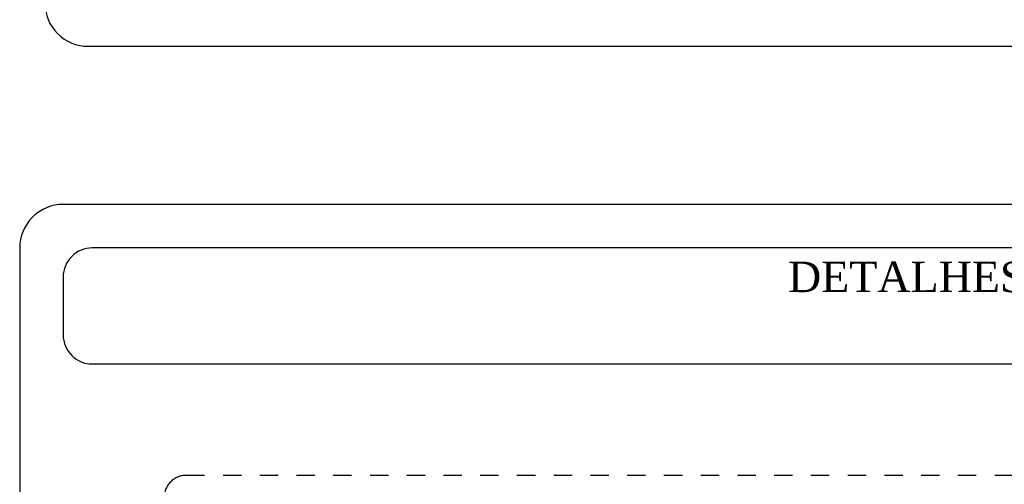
# Model space of a CAD drawing. Header units: millimetres. Extents: x 4476663 to 4477054, y -30323851 to -30323414.
# Tile 160 of 256: x 4476663.44 to 4476668.8, y -30323524.88 to -30323522.35. Entities that reach past the tile are written whole.
import ezdxf
from ezdxf.enums import TextEntityAlignment as Align

# ---------------------------------------------------------------- set-up
doc = ezdxf.new("R2010")
doc.units = ezdxf.units.MM
doc.linetypes.add('HIDDEN', pattern=[0.9525, 0.635, -0.3175])
for name, color, linetype in [('_BORDA-DETALHES', 1, 'Continuous'), ('_DETALHES', 250, 'Continuous'), ('_TITULO', 7, 'Continuous')]:
    doc.layers.add(name, color=color, linetype=linetype)
doc.layers.add('DETALHE', color=1, linetype='HIDDEN', plot=False)
doc.styles.add('QQQQQQQQQQQQQQ', font='romantic.ttf', dxfattribs={"height": 2.1})

msp = doc.modelspace()

# ---------------------------------------------------------------- linework, layer by layer
at = {"layer": '_BORDA-DETALHES', "color": 18, "true_color": 0x000000}
for points in [[(4476663.817, -30323522.4956), (4476675.9506, -30323522.4956, 0.414214), (4476676.1869, -30323522.2593), (4476676.1869, -30323507.762, 0.414214), (4476675.9506, -30323507.5256), (4476663.817, -30323507.5256, 0.414214), (4476663.5806, -30323507.762), (4476663.5806, -30323522.2593, 0.414214)], [(4476663.6804, -30323529.9006), (4476675.8321, -30323529.9006, 0.414214), (4476676.0688, -30323529.6639), (4476676.0688, -30323523.5923, 0.414214), (4476675.8321, -30323523.3556), (4476663.6804, -30323523.3556, 0.414214), (4476663.4437, -30323523.5923), (4476663.4437, -30323529.6639, 0.414214)]]:
    msp.add_lwpolyline(points, format="xyb", close=True, dxfattribs=at)
at = {"layer": '_DETALHES'}
msp.add_lwpolyline([(4476663.8382, -30323524.2236), (4476675.6742, -30323524.2236, 0.414214), (4476675.8321, -30323524.0658), (4476675.8321, -30323523.7501, 0.414214), (4476675.6742, -30323523.5923), (4476663.8382, -30323523.5923, 0.414214), (4476663.6804, -30323523.7501), (4476663.6804, -30323524.0658, 0.414214)], format="xyb", close=True, dxfattribs=at)
at = {"layer": 'DETALHE', "color": 18, "ltscale": 0.009, "true_color": 0x000000}
msp.add_lwpolyline([(4476664.2304, -30323529.1977), (4476664.2304, -30323524.9497, -0.414214), (4476664.3504, -30323524.8297), (4476675.0304, -30323524.8297, -0.414214), (4476675.1504, -30323524.9497), (4476675.1504, -30323529.1977, -0.414214), (4476675.0304, -30323529.3177), (4476664.3504, -30323529.3177, -0.414214)], format="xyb", close=True, dxfattribs=at)

# ---------------------------------------------------------------- texts
at = {"layer": '_TITULO', "style": 'QQQQQQQQQQQQQQ'}
msp.add_text('DETALHES GERAL CONECTOR RJ-45', height=0.165705, dxfattribs=at).set_placement((4476669.7562, -30323523.7501, 0.0002), align=Align.MIDDLE_CENTER)

doc.saveas('drawing.dxf')
